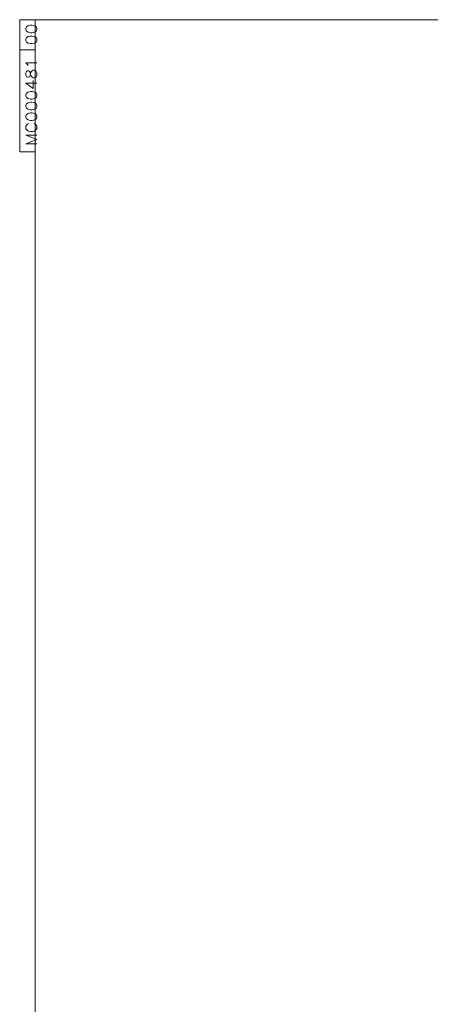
# Model space of a CAD drawing. Header units: millimetres. Extents: x 4 to 836, y 3 to 589.
# Tile 14 of 93: x 10 to 144, y 268 to 589. Entities that reach past the tile are written whole.
import ezdxf

# ---------------------------------------------------------------- set-up
doc = ezdxf.new("R2010")
doc.units = ezdxf.units.MM
doc.layers.add('256', color=7, linetype='Continuous', true_color=0xffffff)
doc.styles.add('blockfont', font='simplex.shx')

msp = doc.modelspace()

# ---------------------------------------------------------------- linework, layer by layer
at = {"layer": '256', "color": 172, "linetype": 'Continuous', "lineweight": 18}
for p, q in [((10, 545.947), (10, 589)), ((15, 589), (10, 589)), ((15, 579.175), (10, 579.175)), ((15, 545.947), (10, 545.947))]:
    msp.add_line(p, q, dxfattribs=at)
at = {"layer": '256', "color": 3, "linetype": 'Continuous', "lineweight": 18}
for p, q in [((15, 589), (836, 589)), ((15, 5), (15, 589))]:
    msp.add_line(p, q, dxfattribs=at)

# ---------------------------------------------------------------- texts
at = {"layer": '256', "color": 87, "linetype": 'Continuous', "lineweight": 13, "char_height": 3.5, "attachment_point": 7, "rotation": 90, "line_spacing_factor": 0.903614, "style": 'blockfont'}
for s, insert in [('\\W1.1795;00', (15.555, 580.661)), ('\\W1.1590;MC000481', (15.555, 547.811))]:
    msp.add_mtext(s, dxfattribs=dict(at, insert=insert))

doc.saveas('drawing.dxf')
